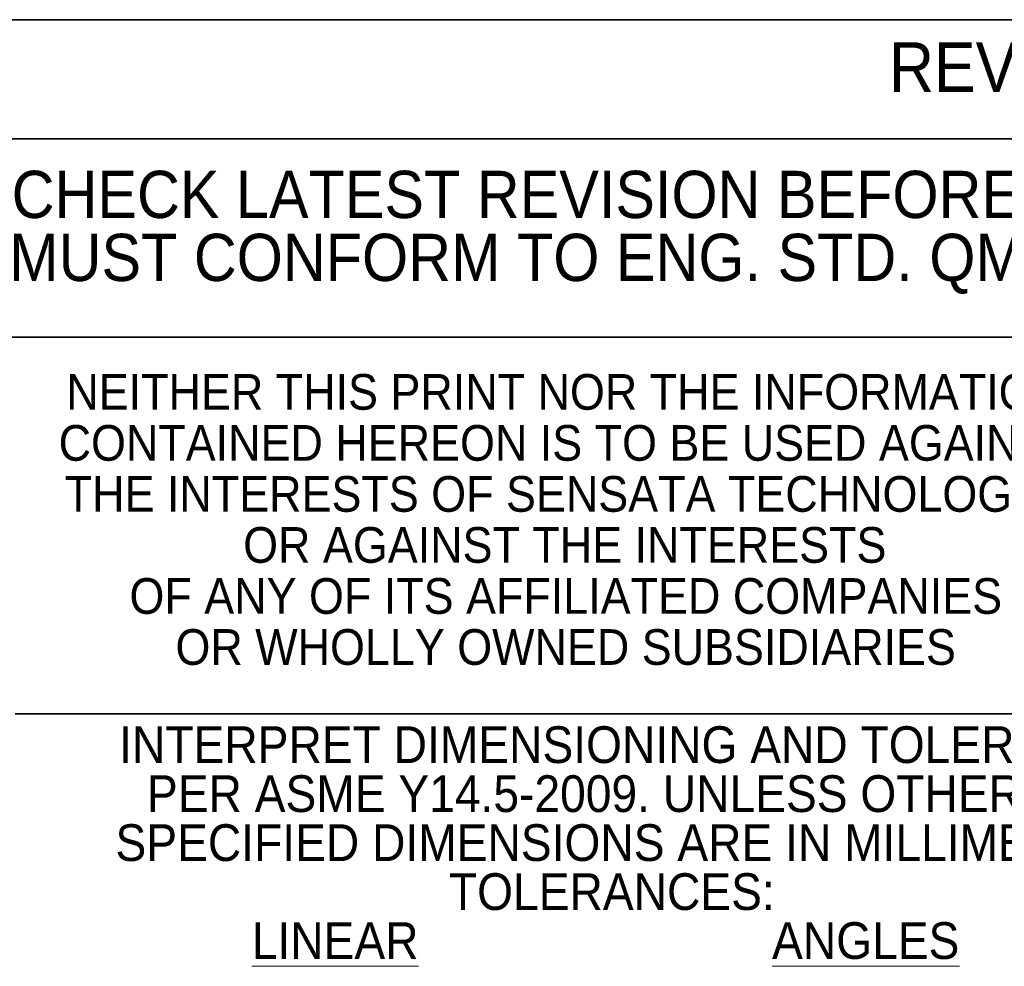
# Paper-space layout 'Sheet1' of a CAD drawing. Header units: millimetres. Extents: x 0 to 756, y -181 to 613.
# Tile 4 of 22: x 444 to 494, y 44 to 92. Entities that reach past the tile are written whole.
import ezdxf

# ---------------------------------------------------------------- set-up
doc = ezdxf.new("R2010")
doc.units = ezdxf.units.MM
doc.layers.add('DIMENSION', color=6, linetype='Continuous')
doc.styles.add('SLDTEXTSTYLE1', font='SWISOP1.TTF', dxfattribs={"width": 0.94})

psp = doc.layouts.new('Sheet1')

# ---------------------------------------------------------------- linework, layer by layer
at = {"color": 7, "linetype": 'Continuous', "lineweight": 35}
for p, q in [((584, 86), (404, 86)), ((404, 76), (499, 76)), ((444, 57), (499, 57))]:
    psp.add_line(p, q, dxfattribs=at)
at = {"layer": 'DIMENSION', "color": 7, "lineweight": 35}
psp.add_line((404, 92), (584, 92), dxfattribs=at)

# ---------------------------------------------------------------- texts
at = {"color": 7, "linetype": 'Continuous', "lineweight": 0, "attachment_point": 2, "style": 'SLDTEXTSTYLE1'}
for s, insert, char_height in [('FOR REFERENCE ONLY, CHECK LATEST REVISION BEFORE USE.', (455.052, 84.382), 2.38125), ('PARTS MADE TO THIS PRINT MUST CONFORM TO ENG. STD. QMS01106181', (455.592, 81.207), 2.38125), ('NEITHER THIS PRINT NOR THE INFORMATION', (471.784, 74.136), 1.8), ('CONTAINED HEREON IS TO BE USED AGAINST', (471.838, 71.564), 1.8), (' THE INTERESTS OF SENSATA TECHNOLOGIES', (471.894, 68.991), 1.8), ('OR AGAINST THE INTERESTS', (471.713, 66.419), 1.8), ('OF ANY OF ITS AFFILIATED COMPANIES', (471.764, 63.846), 1.8), ('OR WHOLLY OWNED SUBSIDIARIES', (471.759, 61.274), 1.8), ('  INTERPRET DIMENSIONING AND TOLERANCING        ', (475.697, 56.376), 1.85208), ('PER ASME Y14.5-2009. UNLESS OTHERWISE        ', (475.68, 53.906), 1.85208), ('SPECIFIED DIMENSIONS ARE IN MILLIMETERS.       ', (475.513, 51.437), 1.85208), ('TOLERANCES:', (474.086, 48.967), 1.85208), ('\\LLINEAR', (460.134, 46.498), 1.8521), ('\\LANGLES', (486.885, 46.498), 1.8521)]:
    psp.add_mtext(s, dxfattribs=dict(at, insert=insert, char_height=char_height))
at = {"layer": 'DIMENSION', "color": 7, "insert": (488.063, 90.858), "char_height": 2.5, "attachment_point": 1, "style": 'SLDTEXTSTYLE1'}
psp.add_mtext('REVISION TABLE', dxfattribs=at)

doc.saveas('drawing.dxf')
